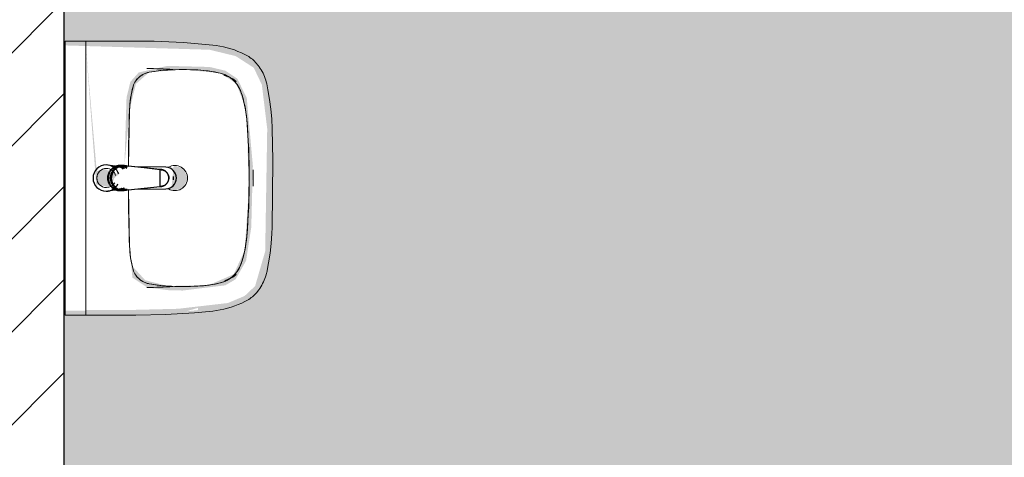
# Model space of a CAD drawing. Header units: millimetres. Extents: x 16156 to 109611, y -1019 to 113498.
# Tile 18 of 60: x 48182 to 49979, y 45224 to 46022. Entities that reach past the tile are written whole.
import ezdxf

# ---------------------------------------------------------------- set-up
doc = ezdxf.new("R2010")
doc.units = ezdxf.units.MM
for name, color, linetype, lineweight in [('A--A2__Ruwbouw', 8, 'Continuous', 15), ('A--AR9__AlgVoorz', 1, 'Continuous', 9), ('A--L22__Binnenwanden', 2, 'Continuous', 9), ('A--L74__VasteSanitaireVoorz', 1, 'Continuous', 9), ('A--LR9__AlgVoorz', 7, 'Continuous', 9)]:
    doc.layers.add(name, color=color, linetype=linetype, lineweight=lineweight)

# ---------------------------------------------------------------- blocks, each defined once
blk = doc.blocks.new('74_PF_wastafel 50x38_sphinx300_un - 74_PF_wastafel 50x38_sphinx300_un-V21-AB-Begane grond - Brandcompartimentering')
at = {"layer": 'A--L74__VasteSanitaireVoorz'}
for p, q in [((242.8, 0), (247.2, 0)), ((247.2, 0), (250, 0)), ((-250, 0), (-250, -37.5)), ((-242, 0), (-250, 0)), ((-250, 0), (-247.2, 0)), ((-247.2, 0), (-242.8, 0)), ((242, 0), (-242, 0)), ((250, 0), (242, 0)), ((250, -37.5), (250, 0)), ((-250, -37.5), (-250, -129)), ((-250, -37.5), (-241, -37.5)), ((-250, -37.5), (-242, -37.5)), ((-242, -37.5), (242, -37.5)), ((242, -37.5), (250, -37.5)), ((250, -129), (250, -37.5)), ((-124.1, -117.2), (-20.7, -115.6)), ((21.7, -115.1), (124.1, -117.2))]:
    blk.add_line(p, q, dxfattribs=at)
at = {"layer": 'A--L74__VasteSanitaireVoorz', "lineweight": 25}
for p, q in [((-21, -99.7), (-23.8, -77.6)), ((23.8, -77.6), (21, -99.7)), ((-23, -98.5), (-23, -107.4)), ((-23, -98.5), (-21.6, -106)), ((-20, -98.6), (-23, -98.5)), ((-20.7, -113.1), (-21, -99.6)), ((-20.8, -101.2), (-20.6, -113)), ((23, -98.5), (20, -98.6)), ((20.6, -113.2), (20.8, -101.2)), ((21, -99.6), (20.7, -113.2)), ((23, -107.4), (23, -98.5)), ((-21.8, -114.8), (-15.5, -173.4)), ((15.5, -173.4), (21.8, -114.8)), ((-20.5, -126.4), (-19.8, -183.7)), ((19.7, -183.7), (20.4, -126.7)), ((-15.3, -173.4), (0, -173.4)), ((-15.2, -173.4), (15.2, -173.4)), ((0, -173.4), (15.3, -173.4))]:
    blk.add_line(p, q, dxfattribs=at)
at = {"layer": 'A--L74__VasteSanitaireVoorz', "flags": 128}
for points in [[(250, -37.5), (249.7, -37.5), (248.8, -37.5), (247.4, -37.5), (245.5, -37.5), (243.3, -37.5), (241, -37.5)], [(-167.2, -123.7), (-159.8, -121.9), (-152.4, -120.3), (-145, -119.1), (-137.5, -118.1), (-129.9, -117.5), (-124.1, -117.2)], [(124.1, -117.2), (131.7, -117.6), (139.2, -118.3), (146.7, -119.4), (154.2, -120.7), (161.6, -122.3), (167.2, -123.7)], [(-250, -129), (-248.9, -182.6), (-245.7, -236.1), (-242.7, -269.1)], [(-193, -153.2), (-192.7, -151.6), (-192.3, -150.1), (-191.8, -148.6), (-191.3, -147.1), (-190.7, -145.6), (-190.1, -144.1), (-189.4, -142.7), (-188.6, -141.3), (-187.8, -139.9), (-187, -138.6), (-186.1, -137.3), (-185.1, -136), (-184.1, -134.8), (-183, -133.6), (-181.9, -132.5), (-180.8, -131.4), (-179.6, -130.3), (-178.3, -129.3), (-177.1, -128.5)], [(177.1, -128.5), (178.4, -129.4), (179.6, -130.4), (180.8, -131.5), (182, -132.6), (183.1, -133.7), (184.2, -134.9), (185.2, -136.1), (186.1, -137.4), (187, -138.7), (187.9, -140), (188.7, -141.4), (189.4, -142.8), (190.1, -144.2), (190.8, -145.7), (191.3, -147.2), (191.9, -148.7), (192.3, -150.2), (192.7, -151.8), (193, -153.2)], [(242.7, -269.1), (247.2, -215.7), (249.6, -162.1), (250, -129)], [(-197.2, -187.1), (-196.5, -177.3), (-195.4, -167.6), (-193.9, -157.9), (-193, -153.2)], [(193, -153.2), (194.7, -162.8), (196, -172.5), (196.9, -182.3), (197.2, -187.1)], [(-197.2, -242.1), (-197.9, -221.1), (-197.7, -200.1), (-197.2, -187.1)], [(197.2, -187.1), (197.9, -208), (197.7, -229), (197.2, -242.1)], [(-191.5, -282.5), (-193.4, -273.3), (-195, -264.1), (-196.2, -254.8), (-197, -245.4), (-197.2, -242.1)], [(197.2, -242.1), (196.5, -251.4), (195.4, -260.7), (194, -270), (192.2, -279.2), (191.5, -282.5)], [(-242.7, -269.1), (-241.8, -276), (-240.7, -282.8), (-239.3, -289.5), (-237.6, -296.2), (-235.7, -302.8), (-233.4, -309.4), (-231, -315.8), (-228.3, -322.2), (-225.6, -327.8)], [(225.6, -327.8), (228.5, -321.6), (231.2, -315.2), (233.7, -308.8), (235.8, -302.2), (237.8, -295.6), (239.4, -288.9), (240.8, -282.1), (241.9, -275.3), (242.7, -269.1)], [(-157.2, -320.6), (-159.2, -319.8), (-161.1, -319), (-163.1, -318.1), (-164.9, -317.2), (-166.8, -316.1), (-168.6, -315), (-170.3, -313.9), (-172, -312.6), (-173.7, -311.3), (-175.3, -309.9), (-176.8, -308.5), (-178.3, -307), (-179.8, -305.4), (-181.1, -303.8), (-182.4, -302.1), (-183.6, -300.4), (-184.8, -298.6), (-185.9, -296.8), (-186.9, -295), (-187.8, -293.1), (-188.7, -291.1), (-189.5, -289.2), (-190.2, -287.2), (-190.8, -285.2), (-191.3, -283.1), (-191.5, -282.5)], [(191.5, -282.5), (191, -284.5), (190.4, -286.6), (189.7, -288.6), (188.9, -290.5), (188.1, -292.5), (187.2, -294.4), (186.2, -296.2), (185.1, -298.1), (184, -299.9), (182.8, -301.6), (181.5, -303.3), (180.2, -304.9), (178.8, -306.5), (177.3, -308), (175.8, -309.5), (174.2, -310.9), (172.6, -312.2), (170.9, -313.5), (169.1, -314.7), (167.3, -315.8), (165.5, -316.9), (163.6, -317.8), (161.7, -318.8), (159.8, -319.6), (157.8, -320.3), (157.2, -320.6)], [(-106.8, -331.3), (-115.2, -330.4), (-123.6, -329.1), (-131.9, -327.5), (-140.1, -325.6), (-148.3, -323.4), (-156.3, -320.8), (-157.2, -320.6)], [(157.2, -320.6), (149.1, -323.2), (141, -325.4), (132.8, -327.4), (124.5, -329), (116.1, -330.2), (107.7, -331.2), (106.8, -331.3)], [(-225.6, -327.8), (-224.3, -330.3), (-222.9, -332.7), (-221.5, -335), (-219.9, -337.3), (-218.3, -339.5), (-216.5, -341.6), (-214.7, -343.7), (-212.8, -345.7), (-210.8, -347.6), (-208.8, -349.5), (-206.8, -351.1)], [(106.8, -331.3), (57.9, -334.6), (8.9, -335.9), (-40, -335.3), (-89, -332.7), (-106.8, -331.3)], [(206.8, -351.1), (209, -349.3), (211, -347.5), (213, -345.5), (214.9, -343.5), (216.7, -341.5), (218.4, -339.3), (220, -337.1), (221.6, -334.8), (223.1, -332.5), (224.4, -330.1), (225.6, -327.8)], [(-206.8, -351.1), (-204.1, -353.1), (-201.4, -355.1), (-198.5, -356.9), (-195.6, -358.6), (-192.6, -360.2), (-189.6, -361.7), (-186.5, -363.1), (-183.3, -364.3), (-180.1, -365.4), (-176.9, -366.4), (-173.6, -367.3), (-172.1, -367.6)], [(172.1, -367.6), (175.4, -366.8), (178.6, -365.9), (181.9, -364.8), (185, -363.7), (188.2, -362.4), (191.2, -360.9), (194.2, -359.4), (197.2, -357.7), (200.1, -355.9), (202.9, -354), (205.6, -352), (206.8, -351.1)], [(-172.1, -367.6), (-154.6, -371.1), (-137, -373.8), (-119.3, -375.9), (-101.5, -377.2), (-90, -377.7)], [(90, -377.7), (107.8, -376.8), (125.6, -375.2), (143.2, -372.9), (160.8, -369.9), (172.1, -367.6)], [(-90, -377.7), (32.9, -378.8), (90, -377.7)]]:
    blk.add_lwpolyline(points, dxfattribs=at)
at = {"layer": 'A--L74__VasteSanitaireVoorz', "lineweight": 25, "flags": 128}
for points in [[(-19.6, -103.8), (-19.3, -104.6), (-19, -105.3), (-18.6, -106.1)], [(17.5, -112.5), (21.6, -106), (23, -98.5)], [(17.7, -107.9), (18.1, -107.2), (18.5, -106.4), (18.8, -105.7), (19.1, -104.9), (19.4, -104.1), (19.6, -103.8)], [(-21.7, -114.9), (-18.5, -144.2), (-15.2, -173.4)], [(15.2, -173.4), (18.5, -144.2), (21.7, -114.9)], [(-15.5, -173.4), (-15.5, -174.1), (-15.5, -174.7), (-15.4, -175.3), (-15.3, -175.9), (-15.2, -176.5), (-15.1, -177.1), (-14.9, -177.7), (-14.8, -178.3), (-14.5, -178.9), (-14.3, -179.5), (-14.1, -180.1), (-13.8, -180.6), (-13.5, -181.2), (-13.2, -181.7), (-12.8, -182.2), (-12.5, -182.7), (-12.1, -183.2), (-11.7, -183.7), (-11.3, -184.1), (-10.8, -184.6), (-10.4, -185), (-9.9, -185.4), (-9.4, -185.8), (-8.9, -186.2), (-8.4, -186.5), (-7.9, -186.8), (-7.3, -187.1), (-6.8, -187.4), (-6.2, -187.7), (-5.6, -187.9), (-5, -188.1), (-4.5, -188.3), (-3.9, -188.5), (-3.3, -188.6), (-2.6, -188.8), (-2, -188.8), (-1.4, -188.9), (-0.8, -189), (-0.2, -189), (0.5, -189), (1.1, -188.9), (1.7, -188.9), (2.3, -188.8), (2.9, -188.7), (3.5, -188.6), (4.1, -188.4), (4.7, -188.2), (5.3, -188), (5.9, -187.8), (6.5, -187.6), (7, -187.3), (7.6, -187), (8.1, -186.7), (8.6, -186.4), (9.1, -186), (9.6, -185.6), (10.1, -185.2), (10.6, -184.8), (11, -184.4), (11.5, -183.9), (11.9, -183.5), (12.3, -183), (12.6, -182.5), (13, -182), (13.3, -181.4), (13.6, -180.9), (13.9, -180.4), (14.2, -179.8), (14.4, -179.2), (14.6, -178.6), (14.8, -178.1), (15, -177.5), (15.2, -176.9), (15.3, -176.2), (15.4, -175.6), (15.5, -175), (15.5, -174.4), (15.5, -173.8), (15.5, -173.4)]]:
    blk.add_lwpolyline(points, dxfattribs=at)
at = {"layer": 'A--L74__VasteSanitaireVoorz', "lineweight": 25}
for start, end in [(0, 180), (180, 243.6372), (288, 0)]:
    blk.add_arc((0, -74.6), 24, start, end, dxfattribs=at)
at = {"layer": 'A--L74__VasteSanitaireVoorz'}
for centre, radius, start, end in [((0, -75), 17.5, 0, 180), ((0, -75), 17.5, 75, 105), ((0, -75), 17.5, 180, 240), ((0, -75), 17.5, 285, 0), ((0, -75), 17.5, 285, 300), ((-159, -153.8), 31.2, 105.2254, 125.6177), ((-117.5, -306.2), 189.1, 92.0128, 105.2254), ((0, -3649.7), 3534.7, 90.3412, 92.0128), ((0, -3649.7), 3534.7, 87.9872, 89.6485), ((117.5, -306.2), 189.1, 74.7746, 87.9872), ((159, -153.8), 31.2, 54.3823, 74.7746), ((-154, -160.8), 39.8, 125.6177, 169.0021), ((154, -160.8), 39.8, 10.9979, 54.3823), ((1090.6, -129), 1290.6, 180.891, 183), ((47.1, -199.9), 244.6, 169.0021, 176.9979), ((-47.1, -199.9), 244.6, 3.0021, 10.9979), ((-1090.6, -129), 1290.6, 357, 359.109), ((327.2, -214.6), 525.1, 176.9979, 183.0021), ((0, -200), 23, 150, 180), ((0, -200), 23, 360, 30), ((-327.2, -214.6), 525.1, 356.9979, 3.0021), ((0, -200), 23, 180, 0), ((36.8, -229.8), 234.3, 183.0021, 192.9979), ((-36.8, -229.8), 234.3, 347.0021, 356.9979), ((-140, -270.6), 52.8, 192.9979, 251.0021), ((140, -270.6), 52.8, 288.9979, 347.0021), ((-71, -251.1), 122.6, 198.9776, 206.4169), ((71, -251.1), 122.6, 333.5831, 341.7541), ((-163.9, -297.2), 18.9, 206.4169, 231.4261), ((-88.4, -120.6), 211.5, 251.0021, 264.9979), ((88.4, -120.6), 211.5, 275.0021, 288.9979), ((163.9, -297.2), 18.9, 308.5739, 333.5831), ((0, 889), 1224.9, 264.9979, 275.0021), ((0, 2695.4), 3038.4, 269.7219, 270.2781)]:
    blk.add_arc(centre, radius, start, end, dxfattribs=at)
at = {"layer": 'A--L74__VasteSanitaireVoorz', "lineweight": 25}
for centre, major_axis, ratio, start_param, end_param in [((0, -97.9), (20.5, 0), 0.967332, 1.570796, 3.665191), ((0, -99.6), (20.1, 0), 0.870402, 1.570796, 3.08442), ((0, -97.9), (20.5, 0), 0.967332, 5.759587, 7.853982), ((0, -99.6), (20.1, 0), 0.870402, 0.057173, 1.570796), ((0, -98.5), (20, 0), 0.97026, 3.144451, 3.592433), ((0, -98.5), (20, 0), 0.97026, 5.832345, 6.280327), ((0, -183.7), (19.7, 0), 0.967332, 3.141593, 6.283185), ((0, -186.6), (11.5, 0), 0.973197, 4.45059, 4.974188)]:
    blk.add_ellipse(centre, major_axis=major_axis, ratio=ratio, start_param=start_param, end_param=end_param, dxfattribs=at)
for points, knots in [([(23, -98.5), (23, -95.5), (21.9, -91.3), (18.8, -86.9), (16.7, -84.7), (14.8, -83.2), (12.8, -81.9), (10, -80.4), (5.9, -79.1), (1.9, -78.5), (-1.5, -78.6), (-4.5, -78.9), (-7.9, -79.7), (-11.6, -81.1), (-14.8, -83.2), (-17.7, -85.6), (-20, -88.5), (-21.7, -91.7), (-22.7, -95), (-23, -97.3), (-23, -98.5)], [-1, -1, -1, -1, -0.861111, -0.791667, -0.756944, -0.722222, -0.6875, -0.652778, -0.583333, -0.513889, -0.479167, -0.444444, -0.388889, -0.333333, -0.277778, -0.222222, -0.166667, -0.111111, -0.055556, 0, 0, 0, 0]), ([(-23, -107.4), (-23, -104), (-21.9, -99.2), (-18.8, -94), (-16.6, -91.6), (-14.8, -89.9), (-12.8, -88.3), (-9.9, -86.7), (-5.9, -85.2), (-1.9, -84.5), (1.5, -84.6), (4.5, -84.9), (7.9, -85.8), (11.5, -87.5), (14.8, -89.8), (17.7, -92.6), (20, -95.9), (21.7, -99.6), (22.7, -103.3), (23, -106), (23, -107.4)], [-1, -1, -1, -1, -0.861111, -0.791667, -0.756944, -0.722222, -0.6875, -0.652778, -0.583333, -0.513889, -0.479167, -0.444444, -0.388889, -0.333333, -0.277778, -0.222222, -0.166667, -0.111111, -0.055556, 0, 0, 0, 0]), ([(-21.2, -97.3), (-21.1, -94.2), (-20.1, -90), (-17.2, -85.6), (-15.2, -83.5), (-13.5, -82), (-11.6, -80.7), (-9, -79.3), (-5.4, -78), (-1.7, -77.4), (1.4, -77.5), (4.1, -77.7), (7.2, -78.5), (10.5, -80), (13.5, -81.9), (16.1, -84.3), (18.3, -87.2), (19.9, -90.4), (20.9, -93.7), (21.1, -96), (21.2, -97.3)], [-1, -1, -1, -1, -0.861111, -0.791667, -0.756944, -0.722222, -0.6875, -0.652778, -0.583333, -0.513889, -0.479167, -0.444444, -0.388889, -0.333333, -0.277778, -0.222222, -0.166667, -0.111111, -0.055556, 0, 0, 0, 0]), ([(-18.6, -103.3), (-18.7, -103.1), (-19.1, -102.7), (-19.5, -102.1), (-19.8, -101.5), (-20.1, -101), (-20.4, -100.5), (-20.6, -100), (-20.8, -99.6), (-20.9, -99.5)], [0.7142857, 0.7142857, 0.7142857, 0.7142857, 0.75, 0.7857143, 0.8214286, 0.8571429, 0.8928571, 0.9285714, 1, 1, 1, 1]), ([(20.8, -99.5), (20.8, -99.7), (20.6, -100), (20.4, -100.5), (20.1, -101), (19.8, -101.5), (19.5, -102.1), (19.1, -102.7), (18.8, -103.1), (18.5, -103.5), (18.1, -104), (17.4, -104.7), (16.7, -105.3), (16.3, -105.7)], [0, 0, 0, 0, 0.0714286, 0.1071429, 0.1428571, 0.1785714, 0.2142857, 0.25, 0.2678571, 0.2857143, 0.3214286, 0.3571429, 0.4285714, 0.4285714, 0.4285714, 0.4285714]), ([(15.3, -173.4), (15.3, -175.8), (14.6, -179), (12.6, -182.5), (11.1, -184.1), (9.9, -185.3), (8.5, -186.3), (6.7, -187.5), (4, -188.5), (0.7, -189), (-2.5, -188.8), (-5.3, -188), (-7.7, -186.9), (-9.9, -185.3), (-11.8, -183.4), (-13.4, -181.2), (-14.5, -178.7), (-15.1, -176.2), (-15.3, -174.4), (-15.3, -173.4)], [-1, -1, -1, -1, -0.861111, -0.791667, -0.756944, -0.722222, -0.6875, -0.652778, -0.583333, -0.513889, -0.444444, -0.388889, -0.333333, -0.277778, -0.222222, -0.166667, -0.111111, -0.055556, 0, 0, 0, 0])]:
    blk.add_open_spline(points, degree=3, knots=knots, dxfattribs=at)
for points in [[(-21.7, -114.9), (-22.2, -113.7), (-22.8, -111.2), (-23, -108.7), (-23, -107.4)], [(-20.8, -101.2), (-20.9, -100.5), (-21.1, -99.2), (-21.2, -97.9), (-21.2, -97.3)], [(-20.9, -99.5), (-21, -99.3), (-21, -99.4), (-20.9, -100.4), (-20.8, -101.2)], [(21.2, -97.3), (21.2, -97.9), (21.1, -99.2), (20.9, -100.5), (20.8, -101.2)], [(20.8, -101.2), (20.9, -100.5), (21, -99.5), (21, -99.3), (20.8, -99.5)], [(23, -107.4), (23, -108.7), (22.8, -111.2), (22.2, -113.7), (21.7, -114.9)]]:
    blk.add_open_spline(points, degree=3, dxfattribs=at)
at = {"layer": 'A--L74__VasteSanitaireVoorz'}
for points in [[(76, -115.8), (76, -115.8), (75.5, -115.8), (73.6, -115.8), (70.6, -115.7), (66.9, -115.6), (63.1, -115.6), (59.4, -115.5), (56.4, -115.5), (54.5, -115.4), (54, -115.4), (54, -115.4)], [(54, -115.4), (54, -115.4), (54.5, -115.4), (56.4, -115.5), (59.4, -115.5), (63.1, -115.6), (66.9, -115.6), (70.6, -115.7), (73.6, -115.8), (75.5, -115.8), (76, -115.8), (76, -115.8)]]:
    blk.add_open_spline(points, degree=3, dxfattribs=at)

msp = doc.modelspace()

# ---------------------------------------------------------------- hatches: boundary and pattern name
at = {"layer": 'A--A2__Ruwbouw', "lineweight": 9}
h = msp.add_hatch(dxfattribs=at)
h.set_pattern_fill('FP_1', color=256, angle=45, style=0, pattern_type=2)
h.set_pattern_definition([(45, (0, 0), (-84.85281, 84.85281), [])])
h.paths.add_polyline_path([(48263.3, 44261.4), (48263.3, 50833.4), (48053.3, 50833.4), (48053.3, 44261.4)])
at = {"layer": 'A--AR9__AlgVoorz'}
h = msp.add_hatch(color=254, dxfattribs=at)
h.paths.add_polyline_path([(49125.3, 44126.4), (50025.3, 44126.4), (50025.3, 44161.4), (49975.3, 44161.4), (49975.3, 44211.4), (49175.3, 44211.4), (49175.3, 44161.4), (49125.3, 44161.4)])
h.paths.add_polyline_path([(50025.3, 44261.4), (50225.3, 44261.4), (50225.3, 47933.4), (50981.3, 47933.4), (50981.3, 50833.4), (48263.3, 50833.4), (48263.3, 44261.4), (49975.3, 44261.4)])
h.paths.add_polyline_path([(48487, 44710.2), (48507.7, 44716.6), (48487.2, 44710.2)])
h.paths.add_polyline_path([(48302.7, 45194.4), (48321.7, 44941.1), (48327.9, 44941.1), (48344.8, 44936.5), (48352.6, 44948), (48354.8, 44953.4), (48362.3, 44959.9), (48335.7, 44970.3), (48322.7, 44965.8), (48307.9, 45134.9)])
h.paths.add_polyline_path([(48302.7, 44711.4), (48265.3, 44711.4), (48265.3, 45195.4), (48528.7, 45187.5), (48576.2, 45176), (48609.3, 45154.7), (48624.1, 45123.6), (48633.9, 45043.2), (48630.2, 44819.6), (48611.8, 44756.3), (48592.7, 44738.2), (48562, 44725.3), (48471.2, 44714.8), (48375, 44712.4), (48302.7, 44712.4)])
h.paths.add_polyline_path([(48479.8, 44748.1), (48557.4, 44757.6), (48576.2, 44768.6), (48595.3, 44802.4), (48604.8, 44863.7), (48604.8, 45043.2), (48596.5, 45100), (48579.1, 45135), (48557.4, 45149.3), (48528.7, 45156.1), (48451.9, 45158.1), (48399.3, 45146), (48384.1, 45129), (48377.1, 45100.4), (48373.1, 44973.1), (48382.5, 45077.6), (48394.2, 45125.2), (48418.5, 45146.5), (48479.8, 45151.3), (48547.7, 45144.9), (48577.3, 45126.2), (48592.7, 45085.8), (48596.5, 45060.2), (48599.3, 44909.1), (48592.7, 44821.1), (48572.6, 44777.7), (48527.6, 44758.2), (48452.3, 44756.3), (48418.5, 44760.4), (48387.6, 44792.7), (48382.5, 44829.3), (48387.8, 44771.7), (48414.7, 44753.8), (48451.9, 44748.8), (48471.2, 44748.3)])
h.paths.add_polyline_path([(48465.3, 44930.4), (48481.5, 44937.2), (48488.3, 44953.4), (48481.5, 44969.7), (48465.3, 44976.4), (48459.3, 44968.7), (48462.4, 44967.4), (48459.3, 44938.1), (48459.3, 44931.2)])
h.paths.add_polyline_path([(48487, 45490.2), (48507.7, 45496.6), (48507.3, 45492.4)])
h.paths.add_polyline_path([(48302.7, 45974.4), (48321.7, 45721.1), (48327.9, 45721.1), (48344.8, 45716.5), (48352.6, 45728), (48354.8, 45733.4), (48362.3, 45739.9), (48335.7, 45750.3), (48322.7, 45745.8), (48307.9, 45914.9)])
h.paths.add_polyline_path([(48302.7, 45491.4), (48265.3, 45491.4), (48265.3, 45975.4), (48528.7, 45967.5), (48576.2, 45956), (48609.3, 45934.7), (48624.1, 45903.6), (48633.9, 45823.2), (48630.2, 45599.6), (48611.8, 45536.3), (48592.7, 45518.2), (48562, 45505.3), (48471.2, 45494.8), (48375, 45492.4), (48302.7, 45492.4)])
h.paths.add_polyline_path([(48479.8, 45528.1), (48557.4, 45537.6), (48576.2, 45548.6), (48595.3, 45582.4), (48604.8, 45643.7), (48607.7, 45755.7), (48596.5, 45880), (48579.1, 45915), (48557.4, 45929.3), (48528.7, 45936.1), (48451.9, 45938.1), (48399.3, 45926), (48384.1, 45909), (48377.1, 45880.4), (48373.1, 45753.1), (48382.5, 45857.6), (48394.2, 45905.2), (48418.5, 45926.5), (48479.8, 45931.3), (48547.7, 45924.9), (48577.3, 45906.2), (48592.7, 45865.8), (48596.9, 45831.2), (48600.2, 45711.2), (48592.7, 45601.1), (48572.6, 45557.7), (48527.6, 45538.2), (48452.3, 45536.3), (48411.1, 45546.9), (48387.6, 45572.7), (48382.5, 45609.3), (48387.8, 45551.7), (48414.7, 45533.8), (48451.9, 45528.8), (48471.2, 45528.3)])
h.paths.add_polyline_path([(48465.3, 45710.4), (48481.5, 45717.2), (48488.3, 45733.4), (48481.5, 45749.7), (48465.3, 45756.4), (48459.3, 45748.7), (48462.4, 45747.4), (48459.3, 45718.1), (48459.3, 45711.2)])
h.paths.add_polyline_path([(48487, 46290.2), (48507.7, 46296.6), (48507.3, 46292.4)])
h.paths.add_polyline_path([(48302.7, 46774.4), (48321.7, 46521.1), (48327.9, 46521.1), (48344.8, 46516.5), (48352.6, 46528), (48354.8, 46533.4), (48362.3, 46539.9), (48335.7, 46550.3), (48322.7, 46545.8), (48307.9, 46714.9)])
h.paths.add_polyline_path([(48265.3, 46291.4), (48265.3, 46775.4), (48528.7, 46767.5), (48576.2, 46756), (48609.3, 46734.7), (48624.1, 46703.6), (48633.9, 46623.2), (48630.2, 46399.6), (48611.8, 46336.3), (48592.7, 46318.2), (48562, 46305.3), (48471.2, 46294.8), (48375, 46292.4), (48302.7, 46291.4)])
h.paths.add_polyline_path([(48479.8, 46328.1), (48557.4, 46337.6), (48576.2, 46348.6), (48595.3, 46382.4), (48604.8, 46443.7), (48604.8, 46623.2), (48595.4, 46684.1), (48579.1, 46715), (48557.4, 46729.3), (48528.7, 46736.1), (48451.9, 46738.1), (48399.3, 46726), (48384.1, 46709), (48377.1, 46680.4), (48373.1, 46553.1), (48382.5, 46657.6), (48394.2, 46705.2), (48418.5, 46726.5), (48479.8, 46731.3), (48547.7, 46724.9), (48577.3, 46706.2), (48592.7, 46665.8), (48596.5, 46640.2), (48600.2, 46511.2), (48592.3, 46399.8), (48572.6, 46357.7), (48527.6, 46338.2), (48452.3, 46336.3), (48418.5, 46340.4), (48387.6, 46372.7), (48382.5, 46409.3), (48387.8, 46351.7), (48414.7, 46333.8), (48451.9, 46328.8), (48471.2, 46328.3)])
h.paths.add_polyline_path([(48465.3, 46510.4), (48481.5, 46517.2), (48488.3, 46533.4), (48481.5, 46549.7), (48465.3, 46556.4), (48459.3, 46548.7), (48462.4, 46547.4), (48459.3, 46518.1), (48459.3, 46511.2)])
h.paths.add_polyline_path([(48364.6, 48203.6), (48265.3, 48208.8), (48265.3, 48219), (48394.3, 48219), (48394.3, 48203.6), (48378.5, 48203.6)])
h.paths.add_polyline_path([(48394.3, 48531.8), (48399.8, 48521.7), (48410.5, 48522.7), (48395.2, 48531.3)])
h.paths.add_polyline_path([(48605.5, 48469.6), (48580.5, 48452), (48554.5, 48470), (48539.4, 48470), (48394.3, 48464.3), (48475.4, 48448.1), (48394.3, 48448.1), (48394.3, 48437.8), (48583.5, 48432.5), (48591.4, 48434.4), (48595.8, 48443.7), (48595.8, 48455.3), (48599.4, 48460.6)])
h.paths.add_polyline_path([(48265.3, 48219), (48265.3, 48547.9), (48394.3, 48544.3), (48396.8, 48532.2), (48420.9, 48530.3), (48442.6, 48530.6), (48501.7, 48518.9), (48566.4, 48499.7), (48593.7, 48482.2), (48616.1, 48450.4), (48627.5, 48390), (48624.3, 48346.5), (48611.5, 48306.3), (48591.4, 48332.5), (48584.3, 48335.2), (48575.3, 48329.1), (48394.3, 48329.1), (48394.3, 48318.7), (48526.9, 48311.9), (48520.4, 48309.8), (48439.8, 48307.3), (48404.6, 48296.9), (48517.9, 48289.4), (48477.6, 48282.5), (48528.3, 48287.7), (48575.3, 48309.5), (48587.7, 48315.3), (48605.1, 48296.9), (48575.3, 48271.9), (48528.3, 48254.1), (48429.1, 48232.8), (48427.9, 48239.2), (48410.9, 48232.8), (48394.3, 48228.1), (48388.7, 48219.2), (48280.3, 48219)])
h.paths.add_polyline_path([(48605.5, 48297.3), (48605.5, 48310.6), (48611.5, 48306.3)])
h.paths.add_polyline_path([(48595.8, 48346.5), (48590.4, 48359.1), (48590.4, 48350.1), (48591.8, 48349.1)])
h.paths.add_polyline_path([(48599.1, 48402.2), (48590.4, 48416.8), (48585.8, 48410.8), (48595.8, 48404.3)])
h.paths.add_polyline_path([(48599.1, 48364.7), (48595.8, 48396.1), (48590.4, 48380.8), (48598.3, 48366.2)])
h.paths.add_polyline_path([(48349.4, 48547.9), (48265.3, 48547.9), (48265.3, 48563.3), (48394.3, 48558.1), (48389.2, 48547.9), (48354.1, 48547.9)])
h.paths.add_polyline_path([(48310.3, 48963.6), (48265.3, 48968.8), (48265.3, 48979), (48394.3, 48979), (48394.3, 48963.6), (48312.9, 48963.6)])
h.paths.add_polyline_path([(48394.3, 49291.8), (48399.8, 49281.7), (48410.5, 49282.7), (48395.2, 49291.3)])
h.paths.add_polyline_path([(48605.5, 49229.6), (48580.5, 49212), (48554.5, 49230), (48539.4, 49230), (48394.3, 49224.3), (48475.4, 49208.1), (48394.3, 49208.1), (48394.3, 49197.8), (48583.5, 49192.5), (48591.4, 49194.4), (48595.8, 49203.7), (48595.8, 49215.3), (48599.4, 49220.6)])
h.paths.add_polyline_path([(48265.3, 48979), (48265.3, 49307.9), (48394.3, 49304.3), (48394.3, 49291.8), (48420.9, 49290.3), (48442.6, 49290.6), (48501.7, 49278.9), (48566.4, 49259.7), (48593.7, 49242.2), (48616.1, 49210.4), (48627.1, 49160.7), (48624.3, 49106.5), (48611.5, 49066.3), (48590.4, 49089.1), (48584.3, 49095.2), (48575.3, 49089.1), (48394.3, 49089.1), (48394.3, 49078.7), (48523.9, 49075.4), (48520.4, 49069.8), (48439.8, 49067.3), (48404.6, 49056.9), (48517, 49049.1), (48477.6, 49042.5), (48532.2, 49049.1), (48575.3, 49069.5), (48587.7, 49075.3), (48602.1, 49053.6), (48578.9, 49033.8), (48528.3, 49014.1), (48429.1, 48992.8), (48427.9, 48999.2), (48410.9, 48992.8), (48394.3, 48988.1), (48388.7, 48979.2), (48280.3, 48979)])
h.paths.add_polyline_path([(48605.5, 49057.3), (48605.5, 49070.6), (48611.5, 49066.3)])
h.paths.add_polyline_path([(48595.8, 49106.5), (48590.4, 49119.1), (48590.4, 49110.1), (48591.8, 49109.1)])
h.paths.add_polyline_path([(48599.1, 49162.2), (48590.4, 49176.8), (48590.4, 49167.8), (48595.8, 49164.3)])
h.paths.add_polyline_path([(48599.1, 49124.7), (48595.8, 49156.1), (48590.4, 49140.8), (48598.3, 49126.2)])
h.paths.add_polyline_path([(48343.6, 49307.9), (48265.3, 49307.9), (48265.3, 49323.3), (48394.3, 49318.1), (48389.2, 49307.9), (48349.4, 49307.9)])
h.paths.add_polyline_path([(48378.5, 49603.6), (48265.3, 49608.8), (48265.3, 49619), (48394.3, 49619), (48394.3, 49603.6)])
h.paths.add_polyline_path([(48394.3, 49931.8), (48399.8, 49921.7), (48410.5, 49922.7), (48395.2, 49931.3)])
h.paths.add_polyline_path([(48605.5, 49869.6), (48580.5, 49852), (48554.5, 49870), (48539.4, 49870), (48394.3, 49864.3), (48483.2, 49848.1), (48394.3, 49848.1), (48394.3, 49837.8), (48583.5, 49832.5), (48591.4, 49834.4), (48595.8, 49843.7), (48595.8, 49855.3), (48599.4, 49860.6)])
h.paths.add_polyline_path([(48265.3, 49619), (48265.3, 49947.9), (48394.3, 49944.3), (48394.3, 49931.8), (48420.9, 49930.3), (48442.6, 49930.6), (48501.7, 49918.9), (48566.4, 49899.7), (48602.1, 49873.2), (48616.1, 49850.4), (48627.1, 49800.7), (48624.3, 49746.5), (48611.5, 49706.3), (48591.4, 49732.5), (48584.3, 49735.2), (48575.3, 49729.1), (48394.3, 49729.1), (48394.3, 49718.7), (48526.9, 49711.9), (48520.4, 49709.8), (48439.8, 49707.3), (48404.6, 49696.9), (48517.9, 49689.4), (48477.6, 49682.5), (48528.3, 49687.7), (48575.3, 49709.5), (48587.7, 49715.3), (48605.1, 49696.9), (48570.6, 49669.4), (48528.3, 49654.1), (48429.1, 49632.8), (48427.9, 49639.2), (48410.9, 49632.8), (48394.3, 49628.1), (48388.7, 49619.2), (48280.3, 49619)])
h.paths.add_polyline_path([(48605.5, 49697.3), (48605.5, 49710.6), (48611.5, 49706.3)])
h.paths.add_polyline_path([(48595.8, 49746.5), (48590.4, 49759.1), (48590.4, 49750.1), (48591.8, 49749.1)])
h.paths.add_polyline_path([(48599.1, 49802.2), (48590.4, 49816.8), (48590.4, 49807.8), (48595.8, 49804.3)])
h.paths.add_polyline_path([(48599.1, 49764.7), (48595.8, 49796.1), (48590.4, 49780.8), (48598.3, 49766.2)])
h.paths.add_polyline_path([(48312.9, 49947.9), (48265.3, 49947.9), (48265.3, 49963.3), (48394.3, 49958.1), (48389.2, 49947.9), (48314.3, 49947.9)])
h.paths.add_polyline_path([(48394.8, 50541.4), (48401.1, 50531.1), (48402.9, 50536.8), (48394.9, 50541.3)])
h.paths.add_polyline_path([(48605.8, 50478.4), (48580.9, 50460.8), (48554.8, 50479), (48531.2, 50479.1), (48394.7, 50473.9), (48475.4, 50457.4), (48394.5, 50457.5), (48394.7, 50447.3), (48583.6, 50441.4), (48591.6, 50443.2), (48595.9, 50452.4), (48595.9, 50464), (48599.6, 50469.4)])
h.paths.add_polyline_path([(48393.7, 50213.1), (48264.7, 50218.8), (48265.9, 50573.3), (48394.9, 50567.7), (48388.3, 50557.5), (48394.9, 50554.8), (48399.2, 50542), (48421.2, 50539.9), (48443.1, 50540), (48502, 50528.1), (48566.8, 50508.6), (48594, 50491.1), (48616.4, 50459.2), (48627.1, 50409.5), (48624.2, 50355.3), (48611.2, 50315.1), (48590.2, 50338), (48583.4, 50343.4), (48575, 50338), (48394.1, 50338.5), (48394.6, 50328.3), (48526.8, 50320.8), (48520.1, 50318.9), (48439.5, 50316.7), (48394.6, 50306.4), (48517.5, 50298.5), (48477.3, 50291.8), (48528, 50296.8), (48575, 50318.4), (48587.5, 50324.2), (48605, 50305.9), (48575, 50280.9), (48528, 50263.2), (48428.6, 50242.3), (48427.4, 50248.7), (48394, 50244.6), (48393.8, 50238), (48393.7, 50228.8), (48393.7, 50228.5), (48393.7, 50218.3)])
h.paths.add_polyline_path([(48393.7, 50228.5), (48393.9, 50228.5), (48612, 50228.5)])
h.paths.add_polyline_path([(48605.2, 50306.1), (48605.2, 50319.5), (48611.2, 50315.1)])
h.paths.add_polyline_path([(48595.7, 50355.3), (48590.2, 50367.9), (48590.2, 50359), (48591.9, 50357.9)])
h.paths.add_polyline_path([(48599.2, 50411), (48590.5, 50425.7), (48585.7, 50419.8), (48595.9, 50413.1)])
h.paths.add_polyline_path([(48599.1, 50373.6), (48595.9, 50405.1), (48590.1, 50390.1), (48598.3, 50374.9)])

# ---------------------------------------------------------------- linework, layer by layer
at = {"layer": 'A--L22__Binnenwanden', "lineweight": 30}
msp.add_line((48263.3, 44261.4), (48263.3, 50833.4), dxfattribs=at)
at = {"layer": 'A--LR9__AlgVoorz', "flags": 128}
msp.add_lwpolyline([(49003.3, 50833.4), (48263.3, 50833.4), (48263.3, 44261.4), (50225.3, 44261.4), (50225.3, 46633.4), (50225.3, 47933.4), (50981.3, 47933.4), (50981.3, 48883.4), (50981.3, 49883.4), (50981.3, 50833.4)], close=True, dxfattribs=at)

# ---------------------------------------------------------------- block references
at = {"layer": 'A--L74__VasteSanitaireVoorz', "rotation": 89.99999999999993}
msp.add_blockref('74_PF_wastafel 50x38_sphinx300_un - 74_PF_wastafel 50x38_sphinx300_un-V21-AB-Begane grond - Brandcompartimentering', (48265.3, 45733.4), dxfattribs=at)

doc.saveas('drawing.dxf')
